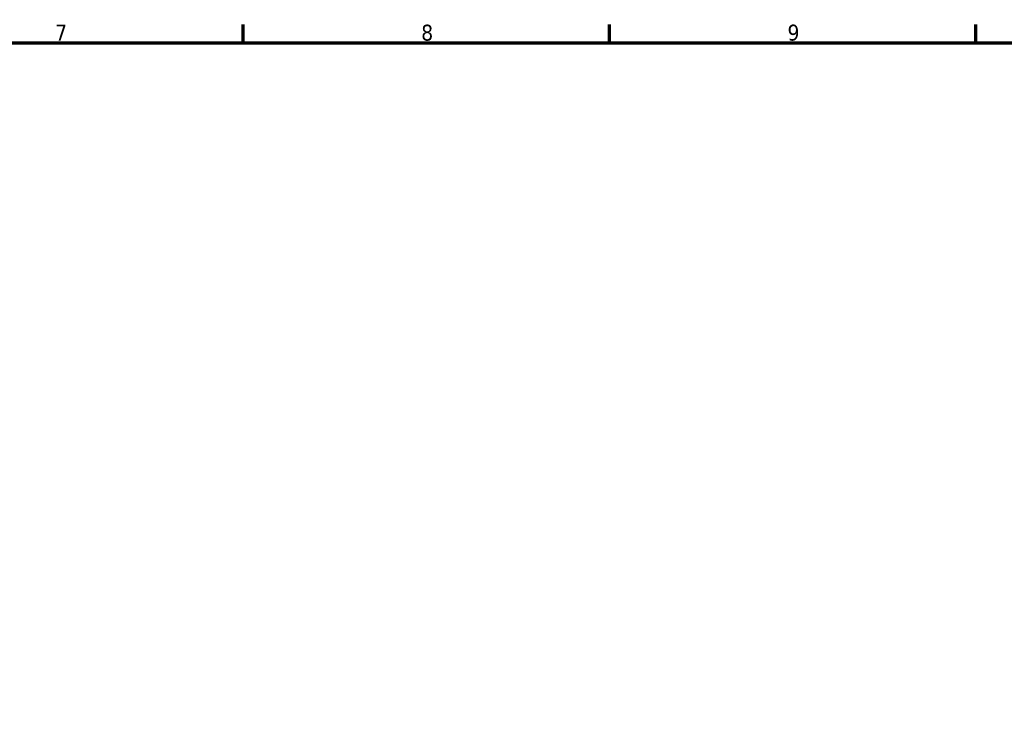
# Model space of a CAD drawing. Header units: millimetres. Extents: x 0 to 898, y 0 to 594.
# Tile 8 of 9: x 448 to 636, y 443 to 578. Entities that reach past the tile are written whole.
import ezdxf

# ---------------------------------------------------------------- set-up
doc = ezdxf.new("R2010")
doc.units = ezdxf.units.MM
doc.layers.add('Border (ANSI)', color=7, linetype='Continuous', lineweight=70)
doc.styles.add('Note Text (ANSI)', font='tahoma.ttf')

# ---------------------------------------------------------------- blocks, each defined once
blk = doc.blocks.new('Borders Default Border')
at = {"layer": 'Border (ANSI)'}
for p, q in [((490.58, 574), (490.58, 577.45)), ((560.67, 574), (560.67, 577.45)), ((630.75, 574), (630.75, 577.45))]:
    blk.add_line(p, q, dxfattribs=at)
at = {"layer": 'Border (ANSI)', "flags": 128}
blk.add_lwpolyline([(20, 20), (20, 574), (821, 574), (821, 20), (20, 20)], dxfattribs=at)
at = {"layer": 'Border (ANSI)', "char_height": 3.05, "attachment_point": 7, "style": 'Note Text (ANSI)'}
for s, insert in [('7', (454.6, 574.4)), ('8', (524.63, 574.33)), ('9', (594.7, 574.34))]:
    blk.add_mtext(s, dxfattribs=dict(at, insert=insert))

msp = doc.modelspace()

# ---------------------------------------------------------------- block references
msp.add_blockref('Borders Default Border', (0, 0))

doc.saveas('drawing.dxf')
